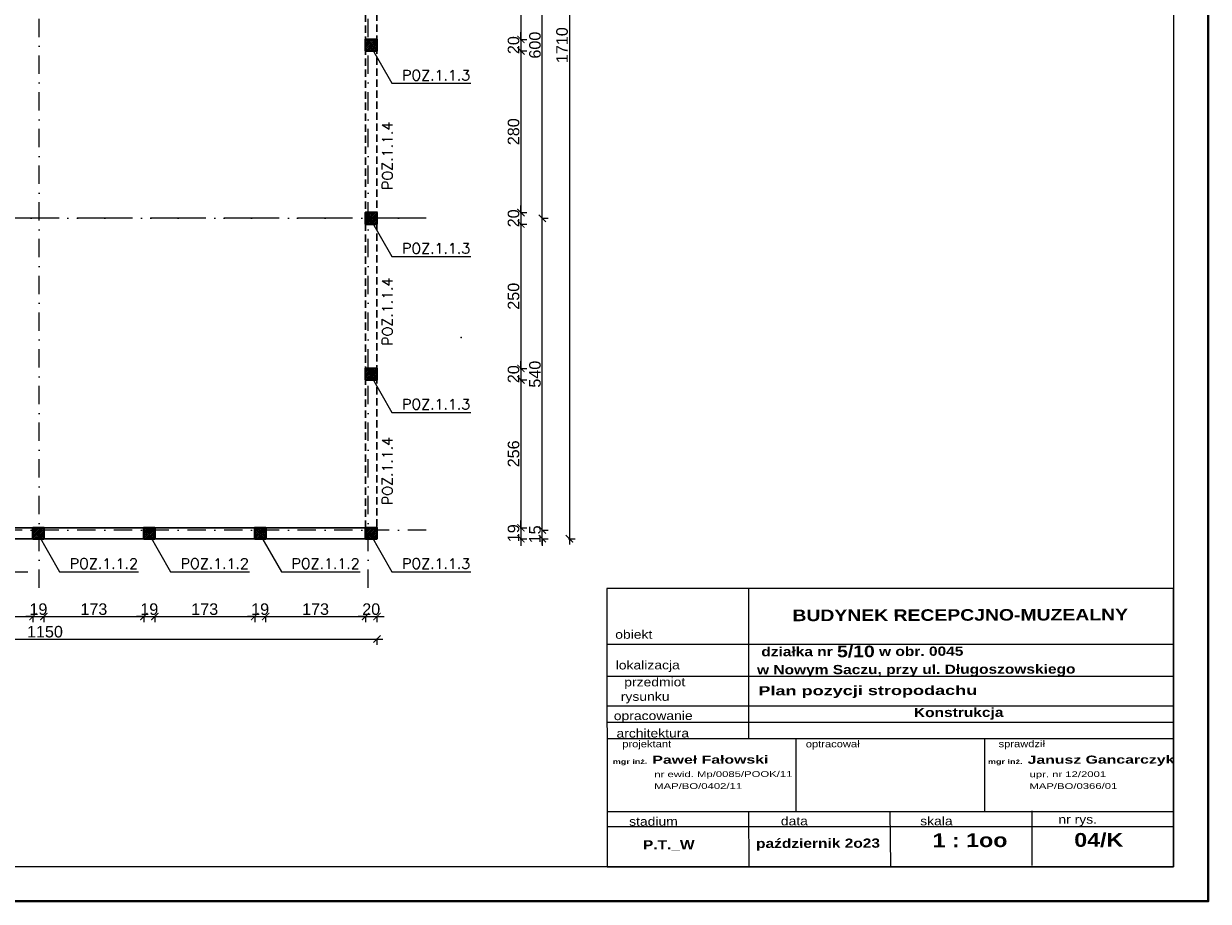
# Model space of a CAD drawing. Extents: x -19 to 9300416, y -12 to 10688993.
# Tile 104 of 106: x 4607911 to 4609962, y 5323511 to 5325031. Entities that reach past the tile are written whole.
import ezdxf

# ---------------------------------------------------------------- set-up
doc = ezdxf.new("R2010")
doc.units = 0
doc.header["$MEASUREMENT"] = 0
doc.linetypes.add('DASHDOT', pattern=[25.4, 12.7, -6.35, 0, -6.35])
doc.linetypes.add('DASHED', pattern=[19.05, 12.7, -6.35])
doc.layers.add('1', color=7, linetype='Continuous')
doc.layers.add('OPIS', color=7, linetype='Continuous')
for name, color, linetype, lineweight in [('hatch', 253, 'Continuous', 0), ('K-BELKI', 5, 'DASHED', 30), ('K-OPISY', 252, 'Continuous', 15), ('K-OPISY @ 10', 252, 'Continuous', 15), ('K-SCIANY CIENKI', 163, 'Continuous', 30), ('K-SCIANY GRUBY', 195, 'Continuous', 40), ('K-WIDOK', 45, 'Continuous', 20), ('K-WYMIARY', 7, 'Continuous', 15), ('Osie', 175, 'DASHDOT', 9)]:
    doc.layers.add(name, color=color, linetype=linetype, lineweight=lineweight)
doc.layers.add('NIEDRUK', color=230, linetype='Continuous', lineweight=40, plot=False)
doc.styles.add('ARIAL', font='arial.ttf', dxfattribs={"height": 10})
doc.styles.add('Arial Narrow 20', font='arial.ttf', dxfattribs={"height": 20})
doc.styles.add('ARIAL_WYM50', font='arial.ttf', dxfattribs={"height": 15})
doc.styles.add('courier', font='stylu.ttf')
doc.styles.add('Opis', font='simplex.shx')
doc.styles.add('Simplex', font='simplex.shx')
doc.dimstyles.new('1do100 ok', dxfattribs={"dimscale": 0.5, "dimtxt": 12, "dimasz": 25, "dimexe": 20, "dimexo": 0, "dimgap": 5, "dimtad": 1, "dimdec": 0, "dimzin": 9, "dimtxsty": 'Arial Narrow 20', "dimblk": 'ARCHTICK', "dimcen": 3, "dimdle": 20, "dimclrd": 256, "dimclre": 256, "dimclrt": 256, "dimadec": 0, "dimazin": 2, "dimtfac": 1, "dimtdec": 0, "dimtix": 1, "dimtmove": 2, "dimatfit": 3, "dimldrblk": 'NONE', "dimfxl": 0, "dimtvp": 1, "dimtolj": 1, "dimtzin": 0, "dimlwd": 5, "dimlwe": 5, "dimarcsym": 0})
doc.dimstyles.new('1do50', dxfattribs={"dimscale": 5, "dimtxt": 2.5, "dimasz": 2.5, "dimexe": 2.5, "dimexo": 0.5, "dimgap": 1, "dimtad": 1, "dimdec": 1, "dimrnd": 0.5, "dimzin": 12, "dimdsep": 46, "dimtxsty": 'Simplex', "dimblk": 'OBLIQUE', "dimcen": 0.5, "dimdle": 2.5, "dimclrd": 256, "dimclre": 256, "dimclrt": 256, "dimadec": 1, "dimazin": 3, "dimtfac": 1, "dimtdec": 1, "dimtix": 1, "dimtmove": 0, "dimatfit": 3, "dimfxl": 0, "dimtolj": 1, "dimtzin": 0, "dimarcsym": 0})
pattern_1 = [(315, (-64055.161, -13886.2673), (1.767766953, 1.767766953), []), (315, (-64055.161, -13888.035), (1.767766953, 1.767766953), [1.25, -0.625])]

# ---------------------------------------------------------------- blocks, each defined once
blk = doc.blocks.new('_Oblique')
at = {"color": 0, "linetype": 'ByBlock', "lineweight": -2}
blk.add_line((-0.5, -0.5), (0.5, 0.5), dxfattribs=at)
blk = doc.blocks.new('G$C61CBF25F')
at = {"layer": 'Osie', "lineweight": 0, "ltscale": 2.5}
for p, q in [((305, 0), (305, 1880)), ((855, 0), (855, 1880)), ((1425, 0), (1425, 1880)), ((1525, 1780), (204.8, 1780)), ((1525, 1780), (204.8, 1780)), ((95, 540), (95, 1340)), ((1525, 1240), (-5, 1240)), ((1525, 640), (-5, 640)), ((1525, 100), (204.8, 100))]:
    blk.add_line(p, q, dxfattribs=at)
blk = doc.blocks.new('_ArchTick')
at = {"color": 0, "linetype": 'ByBlock', "const_width": 0.15}
blk.add_lwpolyline([(-0.5, -0.5), (0.5, 0.5)], dxfattribs=at)
blk = doc.blocks.new('*D432')
at = {"layer": 'Defpoints', "color": 0}
for p in [(4608522.4, 5325284.1), (4608522.4, 5325004.1), (4608771.6, 5325004.1)]:
    blk.add_point(p, dxfattribs=at)
at = {"layer": 'K-WYMIARY', "lineweight": 5, "ltscale": 40}
for p, q in [((4608771.6, 5325294.1), (4608771.6, 5324994.1)), ((4608770.4, 5325284.1), (4608781.6, 5325284.1)), ((4608770.4, 5325004.1), (4608781.6, 5325004.1))]:
    blk.add_line(p, q, dxfattribs=at)
at = {"layer": 'K-WYMIARY', "linetype": 'ByBlock', "lineweight": 5, "xscale": 12.5, "yscale": 12.5, "zscale": 12.5}
for p, rotation in [((4608771.6, 5325284.1), 90), ((4608771.6, 5325004.1), 270)]:
    blk.add_blockref('_ArchTick', p, dxfattribs=dict(at, rotation=rotation))
at = {"layer": 'K-WYMIARY', "lineweight": 0, "ltscale": 40, "insert": (4608758.9, 5325144.1), "char_height": 20, "attachment_point": 5, "rotation": 90, "style": 'Arial Narrow 20'}
blk.add_mtext('\\A1;280', dxfattribs=at)
blk = doc.blocks.new('_None')
blk = doc.blocks.new('*D433')
at = {"layer": 'Defpoints', "color": 0}
for p in [(4608522.4, 5325004.1), (4608522.4, 5324984.1), (4608771.6, 5324984.1)]:
    blk.add_point(p, dxfattribs=at)
at = {"layer": 'K-WYMIARY', "lineweight": 5, "ltscale": 40}
for p, q in [((4608770.4, 5325004.1), (4608781.6, 5325004.1)), ((4608771.6, 5325004.1), (4608771.6, 5325016.6)), ((4608771.6, 5325014.1), (4608771.6, 5324974.1)), ((4608770.4, 5324984.1), (4608781.6, 5324984.1)), ((4608771.6, 5324984.1), (4608771.6, 5324971.6))]:
    blk.add_line(p, q, dxfattribs=at)
at = {"layer": 'K-WYMIARY', "linetype": 'ByBlock', "lineweight": 5, "xscale": 12.5, "yscale": 12.5, "zscale": 12.5}
for p, rotation in [((4608771.6, 5325004.1), 270), ((4608771.6, 5324984.1), 90)]:
    blk.add_blockref('_ArchTick', p, dxfattribs=dict(at, rotation=rotation))
at = {"layer": 'K-WYMIARY', "lineweight": 0, "ltscale": 40, "insert": (4608758.9, 5324994.1), "char_height": 20, "attachment_point": 5, "rotation": 90, "style": 'Arial Narrow 20'}
blk.add_mtext('\\A1;20', dxfattribs=at)
blk = doc.blocks.new('*D434')
at = {"layer": 'Defpoints', "color": 0}
for p in [(4608522.4, 5324984.1), (4608522.4, 5324704.1), (4608771.6, 5324704.1)]:
    blk.add_point(p, dxfattribs=at)
at = {"layer": 'K-WYMIARY', "lineweight": 5, "ltscale": 40}
for p, q in [((4608770.4, 5324984.1), (4608781.6, 5324984.1)), ((4608771.6, 5324994.1), (4608771.6, 5324694.1)), ((4608770.4, 5324704.1), (4608781.6, 5324704.1))]:
    blk.add_line(p, q, dxfattribs=at)
at = {"layer": 'K-WYMIARY', "linetype": 'ByBlock', "lineweight": 5, "xscale": 12.5, "yscale": 12.5, "zscale": 12.5}
for p, rotation in [((4608771.6, 5324984.1), 90), ((4608771.6, 5324704.1), 270)]:
    blk.add_blockref('_ArchTick', p, dxfattribs=dict(at, rotation=rotation))
at = {"layer": 'K-WYMIARY', "lineweight": 0, "ltscale": 40, "insert": (4608758.9, 5324844.1), "char_height": 20, "attachment_point": 5, "rotation": 90, "style": 'Arial Narrow 20'}
blk.add_mtext('\\A1;280', dxfattribs=at)
blk = doc.blocks.new('*D435')
at = {"layer": 'Defpoints', "color": 0}
for p in [(4608522.4, 5324704.1), (4608522.4, 5324684.1), (4608771.6, 5324684.1)]:
    blk.add_point(p, dxfattribs=at)
at = {"layer": 'K-WYMIARY', "lineweight": 5, "ltscale": 40}
for p, q in [((4608771.6, 5324704.1), (4608771.6, 5324716.6)), ((4608771.6, 5324714.1), (4608771.6, 5324674.1)), ((4608770.4, 5324704.1), (4608781.6, 5324704.1)), ((4608770.4, 5324684.1), (4608781.6, 5324684.1)), ((4608771.6, 5324684.1), (4608771.6, 5324671.6))]:
    blk.add_line(p, q, dxfattribs=at)
at = {"layer": 'K-WYMIARY', "linetype": 'ByBlock', "lineweight": 5, "xscale": 12.5, "yscale": 12.5, "zscale": 12.5}
for p, rotation in [((4608771.6, 5324704.1), 270), ((4608771.6, 5324684.1), 90)]:
    blk.add_blockref('_ArchTick', p, dxfattribs=dict(at, rotation=rotation))
at = {"layer": 'K-WYMIARY', "lineweight": 0, "ltscale": 40, "insert": (4608758.9, 5324694.1), "char_height": 20, "attachment_point": 5, "rotation": 90, "style": 'Arial Narrow 20'}
blk.add_mtext('\\A1;20', dxfattribs=at)
blk = doc.blocks.new('*D436')
at = {"layer": 'Defpoints', "color": 0}
for p in [(4608522.4, 5324684.1), (4608522.4, 5324434.1), (4608771.6, 5324434.1)]:
    blk.add_point(p, dxfattribs=at)
at = {"layer": 'K-WYMIARY', "lineweight": 5, "ltscale": 40}
for p, q in [((4608771.6, 5324694.1), (4608771.6, 5324424.1)), ((4608770.4, 5324684.1), (4608781.6, 5324684.1)), ((4608770.4, 5324434.1), (4608781.6, 5324434.1))]:
    blk.add_line(p, q, dxfattribs=at)
at = {"layer": 'K-WYMIARY', "linetype": 'ByBlock', "lineweight": 5, "xscale": 12.5, "yscale": 12.5, "zscale": 12.5}
for p, rotation in [((4608771.6, 5324684.1), 90), ((4608771.6, 5324434.1), 270)]:
    blk.add_blockref('_ArchTick', p, dxfattribs=dict(at, rotation=rotation))
at = {"layer": 'K-WYMIARY', "lineweight": 0, "ltscale": 40, "insert": (4608758.9, 5324559.1), "char_height": 20, "attachment_point": 5, "rotation": 90, "style": 'Arial Narrow 20'}
blk.add_mtext('\\A1;250', dxfattribs=at)
blk = doc.blocks.new('*D437')
at = {"layer": 'Defpoints', "color": 0}
for p in [(4608522.4, 5324434.1), (4608522.4, 5324414.1), (4608771.6, 5324414.1)]:
    blk.add_point(p, dxfattribs=at)
at = {"layer": 'K-WYMIARY', "lineweight": 5, "ltscale": 40}
for p, q in [((4608771.6, 5324434.1), (4608771.6, 5324446.6)), ((4608771.6, 5324444.1), (4608771.6, 5324404.1)), ((4608770.4, 5324434.1), (4608781.6, 5324434.1)), ((4608770.4, 5324414.1), (4608781.6, 5324414.1)), ((4608771.6, 5324414.1), (4608771.6, 5324401.6))]:
    blk.add_line(p, q, dxfattribs=at)
at = {"layer": 'K-WYMIARY', "linetype": 'ByBlock', "lineweight": 5, "xscale": 12.5, "yscale": 12.5, "zscale": 12.5}
for p, rotation in [((4608771.6, 5324434.1), 270), ((4608771.6, 5324414.1), 90)]:
    blk.add_blockref('_ArchTick', p, dxfattribs=dict(at, rotation=rotation))
at = {"layer": 'K-WYMIARY', "lineweight": 0, "ltscale": 40, "insert": (4608758.9, 5324424.1), "char_height": 20, "attachment_point": 5, "rotation": 90, "style": 'Arial Narrow 20'}
blk.add_mtext('\\A1;20', dxfattribs=at)
blk = doc.blocks.new('*D438')
at = {"layer": 'Defpoints', "color": 0}
for p in [(4608522.4, 5324414.1), (4608522.4, 5324158.1), (4608771.6, 5324158.1)]:
    blk.add_point(p, dxfattribs=at)
at = {"layer": 'K-WYMIARY', "lineweight": 5, "ltscale": 40}
for p, q in [((4608771.6, 5324424.1), (4608771.6, 5324148.1)), ((4608770.4, 5324414.1), (4608781.6, 5324414.1)), ((4608770.4, 5324158.1), (4608781.6, 5324158.1))]:
    blk.add_line(p, q, dxfattribs=at)
at = {"layer": 'K-WYMIARY', "linetype": 'ByBlock', "lineweight": 5, "xscale": 12.5, "yscale": 12.5, "zscale": 12.5}
for p, rotation in [((4608771.6, 5324414.1), 90), ((4608771.6, 5324158.1), 270)]:
    blk.add_blockref('_ArchTick', p, dxfattribs=dict(at, rotation=rotation))
at = {"layer": 'K-WYMIARY', "lineweight": 0, "ltscale": 40, "insert": (4608758.9, 5324286.1), "char_height": 20, "attachment_point": 5, "rotation": 90, "style": 'Arial Narrow 20'}
blk.add_mtext('\\A1;256', dxfattribs=at)
blk = doc.blocks.new('*D439')
at = {"layer": 'Defpoints', "color": 0}
for p in [(4608522.4, 5324158.1), (4608522.4, 5324139.1), (4608771.6, 5324139.1)]:
    blk.add_point(p, dxfattribs=at)
at = {"layer": 'K-WYMIARY', "lineweight": 5, "ltscale": 40}
for p, q in [((4608770.4, 5324158.1), (4608781.6, 5324158.1)), ((4608771.6, 5324158.1), (4608771.6, 5324170.6)), ((4608771.6, 5324168.1), (4608771.6, 5324129.1)), ((4608770.4, 5324139.1), (4608781.6, 5324139.1)), ((4608771.6, 5324139.1), (4608771.6, 5324126.6))]:
    blk.add_line(p, q, dxfattribs=at)
at = {"layer": 'K-WYMIARY', "linetype": 'ByBlock', "lineweight": 5, "xscale": 12.5, "yscale": 12.5, "zscale": 12.5}
for p, rotation in [((4608771.6, 5324158.1), 270), ((4608771.6, 5324139.1), 90)]:
    blk.add_blockref('_ArchTick', p, dxfattribs=dict(at, rotation=rotation))
at = {"layer": 'K-WYMIARY', "lineweight": 0, "ltscale": 40, "insert": (4608758.9, 5324148.6), "char_height": 20, "attachment_point": 5, "rotation": 90, "style": 'Arial Narrow 20'}
blk.add_mtext('\\A1;19', dxfattribs=at)
blk = doc.blocks.new('*D440')
at = {"layer": 'Defpoints', "color": 0}
for p in [(4608522.4, 5324154.1), (4608522.4, 5324139.1), (4608808.7, 5324154.1)]:
    blk.add_point(p, dxfattribs=at)
at = {"layer": 'K-WYMIARY', "lineweight": 5, "ltscale": 40}
for p, q in [((4608808.7, 5324154.1), (4608808.7, 5324166.6)), ((4608808.7, 5324129.1), (4608808.7, 5324164.1)), ((4608807.5, 5324154.1), (4608818.7, 5324154.1)), ((4608807.5, 5324139.1), (4608818.7, 5324139.1)), ((4608808.7, 5324139.1), (4608808.7, 5324126.6))]:
    blk.add_line(p, q, dxfattribs=at)
at = {"layer": 'K-WYMIARY', "linetype": 'ByBlock', "lineweight": 5, "xscale": 12.5, "yscale": 12.5, "zscale": 12.5}
for p, rotation in [((4608808.7, 5324154.1), 270), ((4608808.7, 5324139.1), 90)]:
    blk.add_blockref('_ArchTick', p, dxfattribs=dict(at, rotation=rotation))
at = {"layer": 'K-WYMIARY', "lineweight": 0, "ltscale": 40, "insert": (4608796, 5324146.6), "char_height": 20, "attachment_point": 5, "rotation": 90, "style": 'Arial Narrow 20'}
blk.add_mtext('\\A1;15', dxfattribs=at)
blk = doc.blocks.new('*D441')
at = {"layer": 'Defpoints', "color": 0}
for p in [(4608607.4, 5324694.1), (4608808.7, 5324694.1), (4608522.4, 5324154.1)]:
    blk.add_point(p, dxfattribs=at)
at = {"layer": 'K-WYMIARY', "lineweight": 5, "ltscale": 40}
for p, q in [((4608807.5, 5324694.1), (4608818.7, 5324694.1)), ((4608808.7, 5324144.1), (4608808.7, 5324704.1)), ((4608807.5, 5324154.1), (4608818.7, 5324154.1))]:
    blk.add_line(p, q, dxfattribs=at)
at = {"layer": 'K-WYMIARY', "linetype": 'ByBlock', "lineweight": 5, "xscale": 12.5, "yscale": 12.5, "zscale": 12.5}
for p, rotation in [((4608808.7, 5324694.1), 90), ((4608808.7, 5324154.1), 270)]:
    blk.add_blockref('_ArchTick', p, dxfattribs=dict(at, rotation=rotation))
at = {"layer": 'K-WYMIARY', "lineweight": 0, "ltscale": 40, "insert": (4608796, 5324424.1), "char_height": 20, "attachment_point": 5, "rotation": 90, "style": 'Arial Narrow 20'}
blk.add_mtext('\\A1;540', dxfattribs=at)
blk = doc.blocks.new('*D442')
at = {"layer": 'Defpoints', "color": 0}
for p in [(4608607.4, 5325294.1), (4608808.7, 5325294.1), (4608607.4, 5324694.1)]:
    blk.add_point(p, dxfattribs=at)
at = {"layer": 'K-WYMIARY', "lineweight": 5, "ltscale": 40}
for p, q in [((4608807.5, 5325294.1), (4608818.7, 5325294.1)), ((4608808.7, 5324684.1), (4608808.7, 5325304.1)), ((4608807.5, 5324694.1), (4608818.7, 5324694.1))]:
    blk.add_line(p, q, dxfattribs=at)
at = {"layer": 'K-WYMIARY', "linetype": 'ByBlock', "lineweight": 5, "xscale": 12.5, "yscale": 12.5, "zscale": 12.5}
for p, rotation in [((4608808.7, 5325294.1), 90), ((4608808.7, 5324694.1), 270)]:
    blk.add_blockref('_ArchTick', p, dxfattribs=dict(at, rotation=rotation))
at = {"layer": 'K-WYMIARY', "lineweight": 0, "ltscale": 40, "insert": (4608796, 5324994.1), "char_height": 20, "attachment_point": 5, "rotation": 90, "style": 'Arial Narrow 20'}
blk.add_mtext('\\A1;600', dxfattribs=at)
blk = doc.blocks.new('*D445')
at = {"layer": 'Defpoints', "color": 0}
for p in [(4608522.4, 5325849.1), (4608522.4, 5324139.1), (4608855.6, 5324139.1)]:
    blk.add_point(p, dxfattribs=at)
at = {"layer": 'K-WYMIARY', "lineweight": 5, "ltscale": 40}
for p, q in [((4608854.3, 5325849.1), (4608865.6, 5325849.1)), ((4608855.6, 5325859.1), (4608855.6, 5324129.1)), ((4608854.3, 5324139.1), (4608865.6, 5324139.1))]:
    blk.add_line(p, q, dxfattribs=at)
at = {"layer": 'K-WYMIARY', "linetype": 'ByBlock', "lineweight": 5, "xscale": 12.5, "yscale": 12.5, "zscale": 12.5}
for p, rotation in [((4608855.6, 5325849.1), 90), ((4608855.6, 5324139.1), 270)]:
    blk.add_blockref('_ArchTick', p, dxfattribs=dict(at, rotation=rotation))
at = {"layer": 'K-WYMIARY', "lineweight": 0, "ltscale": 40, "insert": (4608842.9, 5324994.1), "char_height": 20, "attachment_point": 5, "rotation": 90, "style": 'Arial Narrow 20'}
blk.add_mtext('\\A1;1710', dxfattribs=at)
blk = doc.blocks.new('*D451')
at = {"layer": 'Defpoints', "color": 0}
for p in [(4607753.6, 5324139.1), (4607926.6, 5324139.1), (4607926.6, 5324004.3)]:
    blk.add_point(p, dxfattribs=at)
at = {"layer": 'K-WYMIARY', "lineweight": 5, "ltscale": 40}
for p, q in [((4607743.6, 5324004.3), (4607936.6, 5324004.3)), ((4607753.6, 5324005.6), (4607753.6, 5323994.3)), ((4607926.6, 5324005.6), (4607926.6, 5323994.3))]:
    blk.add_line(p, q, dxfattribs=at)
at = {"layer": 'K-WYMIARY', "linetype": 'ByBlock', "lineweight": 5, "xscale": 12.5, "yscale": 12.5, "zscale": 12.5, "rotation": 180}
blk.add_blockref('_ArchTick', (4607753.6, 5324004.3), dxfattribs=at)
at = {"layer": 'K-WYMIARY', "linetype": 'ByBlock', "lineweight": 5, "xscale": 12.5, "yscale": 12.5, "zscale": 12.5}
blk.add_blockref('_ArchTick', (4607926.6, 5324004.3), dxfattribs=at)
at = {"layer": 'K-WYMIARY', "lineweight": 0, "ltscale": 40, "insert": (4607840.1, 5324017), "char_height": 20, "attachment_point": 5, "style": 'Arial Narrow 20'}
blk.add_mtext('\\A1;173', dxfattribs=at)
blk = doc.blocks.new('*D452')
at = {"layer": 'Defpoints', "color": 0}
for p in [(4607926.6, 5324139.1), (4607945.6, 5324139.1), (4607945.6, 5324004.3)]:
    blk.add_point(p, dxfattribs=at)
at = {"layer": 'K-WYMIARY', "lineweight": 5, "ltscale": 40}
for p, q in [((4607926.6, 5324004.3), (4607914.1, 5324004.3)), ((4607916.6, 5324004.3), (4607955.6, 5324004.3)), ((4607926.6, 5324005.6), (4607926.6, 5323994.3)), ((4607945.6, 5324005.6), (4607945.6, 5323994.3)), ((4607945.6, 5324004.3), (4607958.1, 5324004.3))]:
    blk.add_line(p, q, dxfattribs=at)
at = {"layer": 'K-WYMIARY', "linetype": 'ByBlock', "lineweight": 5, "xscale": 12.5, "yscale": 12.5, "zscale": 12.5}
blk.add_blockref('_ArchTick', (4607926.6, 5324004.3), dxfattribs=at)
at = {"layer": 'K-WYMIARY', "linetype": 'ByBlock', "lineweight": 5, "xscale": 12.5, "yscale": 12.5, "zscale": 12.5, "rotation": 180}
blk.add_blockref('_ArchTick', (4607945.6, 5324004.3), dxfattribs=at)
at = {"layer": 'K-WYMIARY', "lineweight": 0, "ltscale": 40, "insert": (4607936.1, 5324017), "char_height": 20, "attachment_point": 5, "style": 'Arial Narrow 20'}
blk.add_mtext('\\A1;19', dxfattribs=at)
blk = doc.blocks.new('*D453')
at = {"layer": 'Defpoints', "color": 0}
for p in [(4607945.6, 5324139.1), (4608118.6, 5324139.1), (4608118.6, 5324004.3)]:
    blk.add_point(p, dxfattribs=at)
at = {"layer": 'K-WYMIARY', "lineweight": 5, "ltscale": 40}
for p, q in [((4607935.6, 5324004.3), (4608128.6, 5324004.3)), ((4607945.6, 5324005.6), (4607945.6, 5323994.3)), ((4608118.6, 5324005.6), (4608118.6, 5323994.3))]:
    blk.add_line(p, q, dxfattribs=at)
at = {"layer": 'K-WYMIARY', "linetype": 'ByBlock', "lineweight": 5, "xscale": 12.5, "yscale": 12.5, "zscale": 12.5, "rotation": 180}
blk.add_blockref('_ArchTick', (4607945.6, 5324004.3), dxfattribs=at)
at = {"layer": 'K-WYMIARY', "linetype": 'ByBlock', "lineweight": 5, "xscale": 12.5, "yscale": 12.5, "zscale": 12.5}
blk.add_blockref('_ArchTick', (4608118.6, 5324004.3), dxfattribs=at)
at = {"layer": 'K-WYMIARY', "lineweight": 0, "ltscale": 40, "insert": (4608032.1, 5324017), "char_height": 20, "attachment_point": 5, "style": 'Arial Narrow 20'}
blk.add_mtext('\\A1;173', dxfattribs=at)
blk = doc.blocks.new('*D454')
at = {"layer": 'Defpoints', "color": 0}
for p in [(4608118.6, 5324139.1), (4608137.6, 5324139.1), (4608137.6, 5324004.3)]:
    blk.add_point(p, dxfattribs=at)
at = {"layer": 'K-WYMIARY', "lineweight": 5, "ltscale": 40}
for p, q in [((4608118.6, 5324004.3), (4608106.1, 5324004.3)), ((4608108.6, 5324004.3), (4608147.6, 5324004.3)), ((4608118.6, 5324005.6), (4608118.6, 5323994.3)), ((4608137.6, 5324005.6), (4608137.6, 5323994.3)), ((4608137.6, 5324004.3), (4608150.1, 5324004.3))]:
    blk.add_line(p, q, dxfattribs=at)
at = {"layer": 'K-WYMIARY', "linetype": 'ByBlock', "lineweight": 5, "xscale": 12.5, "yscale": 12.5, "zscale": 12.5}
blk.add_blockref('_ArchTick', (4608118.6, 5324004.3), dxfattribs=at)
at = {"layer": 'K-WYMIARY', "linetype": 'ByBlock', "lineweight": 5, "xscale": 12.5, "yscale": 12.5, "zscale": 12.5, "rotation": 180}
blk.add_blockref('_ArchTick', (4608137.6, 5324004.3), dxfattribs=at)
at = {"layer": 'K-WYMIARY', "lineweight": 0, "ltscale": 40, "insert": (4608128.1, 5324017), "char_height": 20, "attachment_point": 5, "style": 'Arial Narrow 20'}
blk.add_mtext('\\A1;19', dxfattribs=at)
blk = doc.blocks.new('*D455')
at = {"layer": 'Defpoints', "color": 0}
for p in [(4608137.6, 5324139.1), (4608310.6, 5324139.1), (4608310.6, 5324004.3)]:
    blk.add_point(p, dxfattribs=at)
at = {"layer": 'K-WYMIARY', "lineweight": 5, "ltscale": 40}
for p, q in [((4608127.6, 5324004.3), (4608320.6, 5324004.3)), ((4608137.6, 5324005.6), (4608137.6, 5323994.3)), ((4608310.6, 5324005.6), (4608310.6, 5323994.3))]:
    blk.add_line(p, q, dxfattribs=at)
at = {"layer": 'K-WYMIARY', "linetype": 'ByBlock', "lineweight": 5, "xscale": 12.5, "yscale": 12.5, "zscale": 12.5, "rotation": 180}
blk.add_blockref('_ArchTick', (4608137.6, 5324004.3), dxfattribs=at)
at = {"layer": 'K-WYMIARY', "linetype": 'ByBlock', "lineweight": 5, "xscale": 12.5, "yscale": 12.5, "zscale": 12.5}
blk.add_blockref('_ArchTick', (4608310.6, 5324004.3), dxfattribs=at)
at = {"layer": 'K-WYMIARY', "lineweight": 0, "ltscale": 40, "insert": (4608224.1, 5324017), "char_height": 20, "attachment_point": 5, "style": 'Arial Narrow 20'}
blk.add_mtext('\\A1;173', dxfattribs=at)
blk = doc.blocks.new('*D456')
at = {"layer": 'Defpoints', "color": 0}
for p in [(4608310.6, 5324139.1), (4608329.6, 5324139.1), (4608329.6, 5324004.3)]:
    blk.add_point(p, dxfattribs=at)
at = {"layer": 'K-WYMIARY', "lineweight": 5, "ltscale": 40}
for p, q in [((4608310.6, 5324004.3), (4608298.1, 5324004.3)), ((4608300.6, 5324004.3), (4608339.6, 5324004.3)), ((4608310.6, 5324005.6), (4608310.6, 5323994.3)), ((4608329.6, 5324005.6), (4608329.6, 5323994.3)), ((4608329.6, 5324004.3), (4608342.1, 5324004.3))]:
    blk.add_line(p, q, dxfattribs=at)
at = {"layer": 'K-WYMIARY', "linetype": 'ByBlock', "lineweight": 5, "xscale": 12.5, "yscale": 12.5, "zscale": 12.5}
blk.add_blockref('_ArchTick', (4608310.6, 5324004.3), dxfattribs=at)
at = {"layer": 'K-WYMIARY', "linetype": 'ByBlock', "lineweight": 5, "xscale": 12.5, "yscale": 12.5, "zscale": 12.5, "rotation": 180}
blk.add_blockref('_ArchTick', (4608329.6, 5324004.3), dxfattribs=at)
at = {"layer": 'K-WYMIARY', "lineweight": 0, "ltscale": 40, "insert": (4608320.1, 5324017), "char_height": 20, "attachment_point": 5, "style": 'Arial Narrow 20'}
blk.add_mtext('\\A1;19', dxfattribs=at)
blk = doc.blocks.new('*D457')
at = {"layer": 'Defpoints', "color": 0}
for p in [(4608329.6, 5324139.1), (4608502.4, 5324139.1), (4608502.4, 5324004.3)]:
    blk.add_point(p, dxfattribs=at)
at = {"layer": 'K-WYMIARY', "lineweight": 5, "ltscale": 40}
for p, q in [((4608319.6, 5324004.3), (4608512.4, 5324004.3)), ((4608329.6, 5324005.6), (4608329.6, 5323994.3)), ((4608502.4, 5324005.6), (4608502.4, 5323994.3))]:
    blk.add_line(p, q, dxfattribs=at)
at = {"layer": 'K-WYMIARY', "linetype": 'ByBlock', "lineweight": 5, "xscale": 12.5, "yscale": 12.5, "zscale": 12.5, "rotation": 180}
blk.add_blockref('_ArchTick', (4608329.6, 5324004.3), dxfattribs=at)
at = {"layer": 'K-WYMIARY', "linetype": 'ByBlock', "lineweight": 5, "xscale": 12.5, "yscale": 12.5, "zscale": 12.5}
blk.add_blockref('_ArchTick', (4608502.4, 5324004.3), dxfattribs=at)
at = {"layer": 'K-WYMIARY', "lineweight": 0, "ltscale": 40, "insert": (4608416, 5324017), "char_height": 20, "attachment_point": 5, "style": 'Arial Narrow 20'}
blk.add_mtext('\\A1;173', dxfattribs=at)
blk = doc.blocks.new('*D458')
at = {"layer": 'Defpoints', "color": 0}
for p in [(4608502.4, 5324139.1), (4608522.4, 5324139.1), (4608522.4, 5324004.3)]:
    blk.add_point(p, dxfattribs=at)
at = {"layer": 'K-WYMIARY', "lineweight": 5, "ltscale": 40}
for p, q in [((4608502.4, 5324004.3), (4608489.9, 5324004.3)), ((4608492.4, 5324004.3), (4608532.4, 5324004.3)), ((4608502.4, 5324005.6), (4608502.4, 5323994.3)), ((4608522.4, 5324005.6), (4608522.4, 5323994.3)), ((4608522.4, 5324004.3), (4608534.9, 5324004.3))]:
    blk.add_line(p, q, dxfattribs=at)
at = {"layer": 'K-WYMIARY', "linetype": 'ByBlock', "lineweight": 5, "xscale": 12.5, "yscale": 12.5, "zscale": 12.5}
blk.add_blockref('_ArchTick', (4608502.4, 5324004.3), dxfattribs=at)
at = {"layer": 'K-WYMIARY', "linetype": 'ByBlock', "lineweight": 5, "xscale": 12.5, "yscale": 12.5, "zscale": 12.5, "rotation": 180}
blk.add_blockref('_ArchTick', (4608522.4, 5324004.3), dxfattribs=at)
at = {"layer": 'K-WYMIARY', "lineweight": 0, "ltscale": 40, "insert": (4608512.4, 5324017), "char_height": 20, "attachment_point": 5, "style": 'Arial Narrow 20'}
blk.add_mtext('\\A1;20', dxfattribs=at)
blk = doc.blocks.new('*D459')
at = {"layer": 'Defpoints', "color": 0}
for p in [(4607372.4, 5324139.1), (4608522.4, 5324139.1), (4608522.4, 5323965.2)]:
    blk.add_point(p, dxfattribs=at)
at = {"layer": 'K-WYMIARY', "lineweight": 5, "ltscale": 40}
for p, q in [((4607362.4, 5323965.2), (4608532.4, 5323965.2)), ((4607372.4, 5323966.5), (4607372.4, 5323955.2)), ((4608522.4, 5323966.5), (4608522.4, 5323955.2))]:
    blk.add_line(p, q, dxfattribs=at)
at = {"layer": 'K-WYMIARY', "linetype": 'ByBlock', "lineweight": 5, "xscale": 12.5, "yscale": 12.5, "zscale": 12.5, "rotation": 180}
blk.add_blockref('_ArchTick', (4607372.4, 5323965.2), dxfattribs=at)
at = {"layer": 'K-WYMIARY', "linetype": 'ByBlock', "lineweight": 5, "xscale": 12.5, "yscale": 12.5, "zscale": 12.5}
blk.add_blockref('_ArchTick', (4608522.4, 5323965.2), dxfattribs=at)
at = {"layer": 'K-WYMIARY', "lineweight": 0, "ltscale": 40, "insert": (4607947.4, 5323977.9), "char_height": 20, "attachment_point": 5, "style": 'Arial Narrow 20'}
blk.add_mtext('\\A1;1150', dxfattribs=at)

msp = doc.modelspace()

# ---------------------------------------------------------------- hatches: boundary and pattern name
at = {"layer": 'K-WIDOK', "linetype": 'Continuous', "lineweight": 0}
h = msp.add_hatch(dxfattribs=at)
h.set_pattern_fill('ANSI33', color=256, scale=10, angle=270)
h.set_pattern_definition(pattern_1)
h.paths.add_polyline_path([(4608502.35, 5324984.15), (4608522.35, 5324984.15), (4608522.35, 5325004.15), (4608502.35, 5325004.15)])
h = msp.add_hatch(dxfattribs=at)
h.set_pattern_fill('ANSI33', color=256, scale=10, angle=270)
h.set_pattern_definition(pattern_1)
h.paths.add_polyline_path([(4608502.35, 5324684.15), (4608522.35, 5324684.15), (4608522.35, 5324704.15), (4608502.35, 5324704.15)])
h = msp.add_hatch(dxfattribs=at)
h.set_pattern_fill('ANSI33', color=256, scale=10, angle=270)
h.set_pattern_definition(pattern_1)
h.paths.add_polyline_path([(4608502.35, 5324414.15), (4608522.35, 5324414.15), (4608522.35, 5324434.15), (4608502.35, 5324434.15)])
h = msp.add_hatch(dxfattribs=at)
h.set_pattern_fill('ANSI33', color=256, scale=10, angle=270)
h.set_pattern_definition([(315, (-64630.8674, -14161.2673), (1.767766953, 1.767766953), []), (315, (-64630.8674, -14163.035), (1.767766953, 1.767766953), [1.25, -0.625])])
h.paths.add_polyline_path([(4607926.65, 5324139.15), (4607945.65, 5324139.15), (4607945.65, 5324158.15), (4607926.65, 5324158.15)])
h = msp.add_hatch(dxfattribs=at)
h.set_pattern_fill('ANSI33', color=256, scale=10, angle=270)
h.set_pattern_definition([(315, (-64438.8674, -14161.2673), (1.767766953, 1.767766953), []), (315, (-64438.8674, -14163.035), (1.767766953, 1.767766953), [1.25, -0.625])])
h.paths.add_polyline_path([(4608118.65, 5324139.15), (4608137.65, 5324139.15), (4608137.65, 5324158.15), (4608118.65, 5324158.15)])
h = msp.add_hatch(dxfattribs=at)
h.set_pattern_fill('ANSI33', color=256, scale=10, angle=270)
h.set_pattern_definition([(315, (-64246.8674, -14161.2673), (1.767766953, 1.767766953), []), (315, (-64246.8674, -14163.035), (1.767766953, 1.767766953), [1.25, -0.625])])
h.paths.add_polyline_path([(4608310.65, 5324139.15), (4608329.65, 5324139.15), (4608329.65, 5324158.15), (4608310.65, 5324158.15)])
h = msp.add_hatch(dxfattribs=at)
h.set_pattern_fill('ANSI33', color=256, scale=10, angle=270)
h.set_pattern_definition(pattern_1)
h.paths.add_polyline_path([(4608502.35, 5324139.15), (4608522.35, 5324139.15), (4608522.35, 5324158.15), (4608502.35, 5324158.15)])

# ---------------------------------------------------------------- linework, layer by layer
at = {"lineweight": 0, "ltscale": 40}
for p, q in [((4609247.56, 5323792.63), (4609247.56, 5323665.7)), ((4609574.45, 5323792.63), (4609574.45, 5323665.7))]:
    msp.add_line(p, q, dxfattribs=at)
for p in [(4608668.25, 5324487.57), (4609247.56, 5323792.63), (4609574.49, 5323792.63)]:
    msp.add_point(p, dxfattribs=at)
at = {"layer": 'hatch', "color": 252}
for points in [[(4605761.95, 5323510.98), (4609961.95, 5323510.98), (4609961.95, 5326480.98), (4605761.95, 5326480.98)], [(4606081.95, 5326420.98), (4609901.95, 5326420.98), (4609901.95, 5323570.98), (4606081.95, 5323570.98)]]:
    msp.add_lwpolyline(points, close=True, dxfattribs=at)
at = {"layer": 'K-BELKI'}
msp.add_lwpolyline([(4608522.35, 5324158.15), (4608502.35, 5324158.15), (4608502.35, 5325830.15), (4608522.35, 5325830.15)], close=True, dxfattribs=at)
at = {"layer": 'K-SCIANY CIENKI'}
for points in [[(4608522.35, 5325830.15), (4608522.35, 5325849.15), (4607372.35, 5325849.15), (4607372.35, 5324139.15), (4608522.35, 5324139.15), (4608522.35, 5324158.15)], [(4608522.35, 5325830.15), (4607391.35, 5325830.15), (4607391.35, 5324158.15), (4608522.35, 5324158.15)]]:
    msp.add_lwpolyline(points, dxfattribs=at)
at = {"layer": 'K-SCIANY GRUBY'}
for points in [[(4608502.35, 5324984.15), (4608522.35, 5324984.15), (4608522.35, 5325004.15), (4608502.35, 5325004.15)], [(4608502.35, 5324684.15), (4608522.35, 5324684.15), (4608522.35, 5324704.15), (4608502.35, 5324704.15)], [(4608502.35, 5324414.15), (4608522.35, 5324414.15), (4608522.35, 5324434.15), (4608502.35, 5324434.15)], [(4608502.35, 5324414.15), (4608522.35, 5324414.15), (4608522.35, 5324434.15), (4608502.35, 5324434.15)], [(4607926.65, 5324139.15), (4607945.65, 5324139.15), (4607945.65, 5324158.15), (4607926.65, 5324158.15)], [(4607926.65, 5324139.15), (4607945.65, 5324139.15), (4607945.65, 5324158.15), (4607926.65, 5324158.15)], [(4608118.65, 5324139.15), (4608137.65, 5324139.15), (4608137.65, 5324158.15), (4608118.65, 5324158.15)], [(4608118.65, 5324139.15), (4608137.65, 5324139.15), (4608137.65, 5324158.15), (4608118.65, 5324158.15)], [(4608310.65, 5324139.15), (4608329.65, 5324139.15), (4608329.65, 5324158.15), (4608310.65, 5324158.15)], [(4608310.65, 5324139.15), (4608329.65, 5324139.15), (4608329.65, 5324158.15), (4608310.65, 5324158.15)], [(4608502.35, 5324139.15), (4608522.35, 5324139.15), (4608522.35, 5324158.15), (4608502.35, 5324158.15)], [(4608502.35, 5324139.15), (4608522.35, 5324139.15), (4608522.35, 5324158.15), (4608502.35, 5324158.15)]]:
    msp.add_lwpolyline(points, close=True, dxfattribs=at)
at = {"layer": 'K-WYMIARY', "lineweight": 0, "ltscale": 40}
msp.add_lwpolyline([(4608522.35, 5324139.15), (4607372.35, 5324139.15), (4607372.35, 5325849.28), (4608522.35, 5325849.28)], dxfattribs=at)
at = {"layer": 'NIEDRUK', "color": 252}
msp.add_lwpolyline([(4605761.95, 5323510.98), (4609961.95, 5323510.98), (4609961.95, 5326480.98), (4605761.95, 5326480.98)], close=True, dxfattribs=at)
at = {"layer": 'OPIS'}
for p, q in [((4609165.87, 5324052.7), (4609165.52, 5323792.63)), ((4609900.68, 5323955.8), (4608920.72, 5323955.8)), ((4609900.99, 5323955.8), (4608921.03, 5323955.8)), ((4609901.14, 5323900.55), (4608921.18, 5323900.55)), ((4609901.28, 5323848.88), (4608921.32, 5323848.88)), ((4609901.35, 5323820.81), (4608921.39, 5323820.81)), ((4609901.43, 5323792.63), (4608920.63, 5323792.63)), ((4609901.69, 5323665.7), (4608921.74, 5323665.7)), ((4609165.77, 5323666.36), (4609166.03, 5323571.64)), ((4609410.74, 5323665.7), (4609411.33, 5323572.3)), ((4609656.39, 5323667.69), (4609656.64, 5323572.96)), ((4609901.76, 5323639.87), (4608921.81, 5323639.87))]:
    msp.add_line(p, q, dxfattribs=at)
msp.add_lwpolyline([(4608920.72, 5323570.98), (4609901.95, 5323570.98), (4609901.75, 5324052.7), (4608920.52, 5324052.7)], close=True, dxfattribs=at)
at = {"layer": 'Osie', "lineweight": 0, "ltscale": 5}
msp.add_line((4608607.35, 5324694.15), (4607287.2, 5324694.15), dxfattribs=at)

# ---------------------------------------------------------------- block references
at = {"layer": 'K-WYMIARY', "lineweight": 0, "ltscale": 40}
msp.add_blockref('G$C61CBF25F', (4607082.35, 5324054.15), dxfattribs=at)

# ---------------------------------------------------------------- texts
at = {"layer": '1', "insert": (4609615.43, 5323927.45), "char_height": 16, "width": 884.7743, "attachment_point": 5, "rotation": 0.15445, "style": 'ARIAL_WYM50'}
msp.add_mtext('\\A1;\\pxql;{\\W1.2;\\fArial|b1|i0|c238|p34;  działka nr \\H1.25x;5/10\\H0.8x; w obr. 0045\\P w Nowym Saczu, przy ul. Długoszowskiego }', dxfattribs=at)
at = {"layer": 'K-OPISY', "char_height": 18, "attachment_point": 7, "style": 'Simplex'}
for s, insert in [('{\\C0;POZ.1.1.3}', (4608565.78, 5324933)), ('{\\C0;POZ.1.1.3}', (4608565.78, 5324633)), ('{\\C0;POZ.1.1.3}', (4608565.78, 5324363)), ('{\\C0;POZ.1.1.2}', (4607990.37, 5324087)), ('{\\C0;POZ.1.1.2}', (4608182.37, 5324087)), ('{\\C0;POZ.1.1.2}', (4608374.37, 5324087)), ('{\\C0;POZ.1.1.3}', (4608565.78, 5324087))]:
    msp.add_mtext(s, dxfattribs=dict(at, insert=insert))
at = {"layer": 'K-OPISY @ 10', "char_height": 18, "width": 427.8745, "attachment_point": 1, "rotation": 90, "style": 'Opis'}
for insert in [(4608531.46, 5324743.42), (4608531.46, 5324473.42), (4608531.46, 5324197.42)]:
    msp.add_mtext('{\\C0;POZ.1.1.4}', dxfattribs=dict(at, insert=insert))
at = {"layer": 'OPIS', "rotation": 0.15445}
for s, insert, char_height, width, attachment_point, style in [('{\\W1.2;\\fArial|b1|i0|c238|p34; BUDYNEK RECEPCJNO-MUZEALNY}', (4609527.69, 5324006.86), 20, 777.5836, 5, 'ARIAL_WYM50'), ('{\\fEuphemia|b0|i0|c0|p34;\\W1.2;obiekt}', (4608967.07, 5323973.22), 15, 711.007, 5, 'ARIAL_WYM50'), ('{\\fEuphemia|b0|i0|c0|p34;\\W1.2;lokalizacja}', (4608991.29, 5323917.97), 15, 711.007, 5, 'ARIAL_WYM50'), ('{\\fEuphemia|b0|i0|c0|p34;\\W1.2;     przedmiot\\Prysunku}', (4608986.72, 5323876.02), 15, 711.007, 5, 'ARIAL_WYM50'), ('{\\fArial|b1|i0|c238|p34;\\W1.4;\\C0;Plan pozycji stropodachu}', (4609182.85, 5323883.62), 16, 735.9235, 1, 'ARIAL'), ('{\\fEuphemia|b0|i0|c0|p34;\\W1.2;opracowanie}', (4609000.7, 5323830.25), 15, 711.007, 5, 'ARIAL_WYM50'), ('{\\fArial|b1|i0|c238|p34;\\W1.2;Konstrukcja}', (4609529.67, 5323835.85), 16, 711.007, 5, 'ARIAL_WYM50'), ('{\\fEuphemia|b0|i0|c0|p34;\\W1.2;architektura}', (4609000.03, 5323802.07), 15, 711.007, 5, 'ARIAL_WYM50'), ('{\\W1.2;\\FEuphemia|c0;projektant}', (4608989.44, 5323781.85), 12, 711.007, 5, 'ARIAL_WYM50'), ('{\\W1.2;\\FEuphemia|c0;optracował}', (4609311.57, 5323781.85), 12, 711.007, 5, 'ARIAL_WYM50'), ('{\\W1.2;\\FEuphemia|c0;sprawdził}', (4609638.94, 5323782.12), 12, 711.007, 5, 'ARIAL_WYM50'), ('{\\W1.4;\\fArial|b1|i0|c238|p34;\\H0.444444x;mgr inż.  \\H1.750002x;Paweł Fałowski}', (4608930.63, 5323763), 18, 743.0882, 1, 'courier'), ('{\\W1.4;\\fArial|b1|i0|c238|p34;\\H0.444444x;mgr inż.  \\H1.750002x;Janusz Gancarczyk}', (4609580.35, 5323762.94), 18, 743.0882, 1, 'courier'), ('{\\W1.4;\\fArial|b0|i0|c238|p34;nr ewid. Mp/0085/POOK/11}', (4609002.62, 5323736), 10, 743.0882, 1, 'courier'), ('{\\W1.4;\\fArial|b0|i0|c238|p34;upr. nr 12/2001}', (4609652.34, 5323735.94), 10, 743.0882, 1, 'courier'), ('{\\W1.4;\\fArial|b0|i0|c238|p34;MAP/BO/0402/11}', (4609002.45, 5323715.45), 10, 743.0882, 1, 'courier'), ('{\\W1.4;\\fArial|b0|i0|c238|p34;MAP/BO/0366/01}', (4609652.17, 5323715.39), 10, 743.0882, 1, 'courier'), ('{\\fEuphemia|b0|i0|c0|p34;\\W1.2;stadium}', (4609001.12, 5323649.31), 15, 711.007, 5, 'ARIAL_WYM50'), ('{\\fEuphemia|b0|i0|c0|p34;\\W1.2;data}', (4609245.15, 5323649.97), 15, 711.007, 5, 'ARIAL_WYM50'), ('{\\fEuphemia|b0|i0|c0|p34;\\W1.2;skala}', (4609491.09, 5323649.97), 15, 711.007, 5, 'ARIAL_WYM50'), ('{\\fEuphemia|b0|i0|c0|p34;\\W1.2;nr rys.}', (4609735.77, 5323650.63), 15, 711.007, 5, 'ARIAL_WYM50'), ('{\\fArial|b1|i0|c238|p34;\\W1.2;\\C0;1 : 1oo}', (4609484.43, 5323628.61), 24, 735.9235, 1, 'ARIAL'), ('{\\fArial|b1|i0|c238|p34;\\W1.2;\\C0;04/K}', (4609729.74, 5323629.27), 24, 735.9235, 1, 'ARIAL'), ('{\\W1.2;\\fArial|b1|i0|c238|p34;P.T._W}', (4609027.64, 5323607.48), 16, 711.007, 5, 'ARIAL_WYM50'), ('{\\W1.2;\\fArial|b1|i0|c238|p34;październik 2o23}', (4609286.13, 5323609.14), 16, 711.007, 5, 'ARIAL_WYM50')]:
    msp.add_mtext(s, dxfattribs=dict(at, insert=insert, char_height=char_height, width=width, attachment_point=attachment_point, style=style))

# ---------------------------------------------------------------- dimensions: what is measured, and where the dimension line sits
at = {"layer": 'K-WYMIARY', "lineweight": 0, "ltscale": 40}
for base, p1, p2, picture, middle in [((4608855.6, 5324139.15), (4608522.35, 5325849.15), (4608522.35, 5324139.15), '*D445', (4608842.89, 5324994.15)), ((4608771.62, 5325004.15), (4608522.35, 5325284.15), (4608522.35, 5325004.15), '*D432', (4608758.91, 5325144.15)), ((4608808.71, 5325294.15), (4608607.35, 5324694.15), (4608607.35, 5325294.15), '*D442', (4608796, 5324994.15)), ((4608771.62, 5324984.15), (4608522.35, 5325004.15), (4608522.35, 5324984.15), '*D433', (4608758.91, 5324994.15)), ((4608771.62, 5324704.15), (4608522.35, 5324984.15), (4608522.35, 5324704.15), '*D434', (4608758.91, 5324844.15)), ((4608771.62, 5324684.15), (4608522.35, 5324704.15), (4608522.35, 5324684.15), '*D435', (4608758.91, 5324694.15)), ((4608808.71, 5324694.15), (4608522.35, 5324154.15), (4608607.35, 5324694.15), '*D441', (4608796, 5324424.15)), ((4608771.62, 5324434.15), (4608522.35, 5324684.15), (4608522.35, 5324434.15), '*D436', (4608758.91, 5324559.15)), ((4608771.62, 5324414.15), (4608522.35, 5324434.15), (4608522.35, 5324414.15), '*D437', (4608758.91, 5324424.15)), ((4608771.62, 5324158.15), (4608522.35, 5324414.15), (4608522.35, 5324158.15), '*D438', (4608758.91, 5324286.15)), ((4608771.62, 5324139.15), (4608522.35, 5324158.15), (4608522.35, 5324139.15), '*D439', (4608758.91, 5324148.65)), ((4608808.71, 5324154.15), (4608522.35, 5324139.15), (4608522.35, 5324154.15), '*D440', (4608796, 5324146.65))]:
    dim = msp.add_linear_dim(base=base, p1=p1, p2=p2, angle=90, dimstyle='1do100 ok', override={"dimfxl": 2.5}, dxfattribs=at)
    dim.commit()
    dim.dimension.update_dxf_attribs({"geometry": picture, "text_midpoint": middle})
for base, p1, p2, picture, middle in [((4608522.35, 5323965.2), (4607372.35, 5324139.15), (4608522.35, 5324139.15), '*D459', (4607947.35, 5323977.91)), ((4607926.65, 5324004.31), (4607753.65, 5324139.15), (4607926.65, 5324139.15), '*D451', (4607840.15, 5324017.02)), ((4607945.65, 5324004.31), (4607926.65, 5324139.15), (4607945.65, 5324139.15), '*D452', (4607936.15, 5324017.02)), ((4608118.65, 5324004.31), (4607945.65, 5324139.15), (4608118.65, 5324139.15), '*D453', (4608032.15, 5324017.02)), ((4608137.65, 5324004.31), (4608118.65, 5324139.15), (4608137.65, 5324139.15), '*D454', (4608128.15, 5324017.02)), ((4608310.65, 5324004.31), (4608137.65, 5324139.15), (4608310.65, 5324139.15), '*D455', (4608224.15, 5324017.02)), ((4608329.65, 5324004.31), (4608310.65, 5324139.15), (4608329.65, 5324139.15), '*D456', (4608320.15, 5324017.02)), ((4608502.35, 5324004.31), (4608329.65, 5324139.15), (4608502.35, 5324139.15), '*D457', (4608416, 5324017.02)), ((4608522.35, 5324004.31), (4608502.35, 5324139.15), (4608522.35, 5324139.15), '*D458', (4608512.35, 5324017.02))]:
    dim = msp.add_linear_dim(base=base, p1=p1, p2=p2, dimstyle='1do100 ok', override={"dimfxl": 2.5}, dxfattribs=at)
    dim.commit()
    dim.dimension.update_dxf_attribs({"geometry": picture, "text_midpoint": middle})

# ---------------------------------------------------------------- leaders
at = {"layer": 'K-OPISY', "annotation_type": 0, "has_hookline": 1, "hookline_direction": 0, "text_width": 119.14}
for points in [[(4608509.95, 5324994.51), (4608548.28, 5324928), (4608560.78, 5324928)], [(4608509.95, 5324694.51), (4608548.28, 5324628), (4608560.78, 5324628)], [(4608509.95, 5324424.51), (4608548.28, 5324358), (4608560.78, 5324358)], [(4607742.54, 5324148.51), (4607780.87, 5324082), (4607793.37, 5324082)], [(4607934.54, 5324148.51), (4607972.87, 5324082), (4607985.37, 5324082)], [(4608126.54, 5324148.51), (4608164.87, 5324082), (4608177.37, 5324082)], [(4608318.54, 5324148.51), (4608356.87, 5324082), (4608369.37, 5324082)], [(4608509.95, 5324148.51), (4608548.28, 5324082), (4608560.78, 5324082)]]:
    msp.add_leader(points, dimstyle='1do50', override={"dimgap": 1, "dimtad": 1}, dxfattribs=at)

doc.saveas('drawing.dxf')
